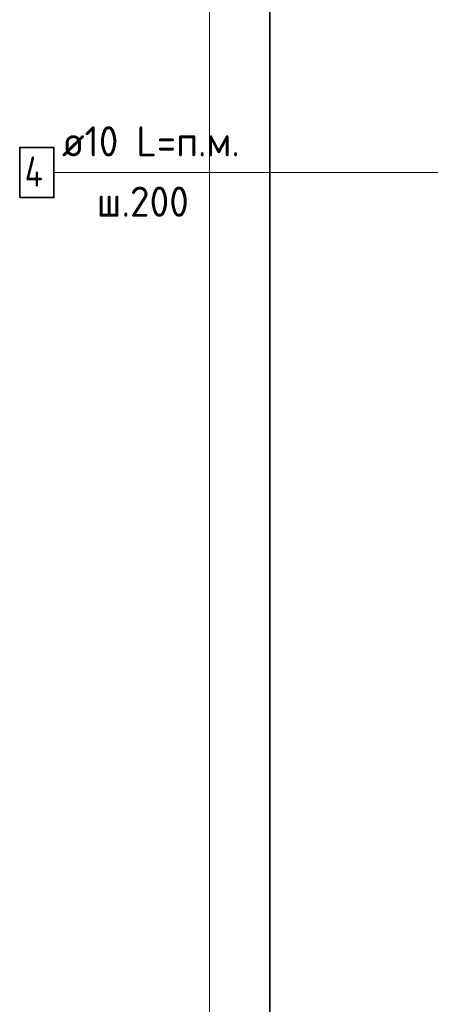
# Model space of a CAD drawing. Header units: millimetres. Extents: x -19950 to 69837, y -2757 to 40090.
# Tile 32 of 136: x -9954 to -9274, y 6740 to 8373. Entities that reach past the tile are written whole.
import ezdxf

# ---------------------------------------------------------------- set-up
doc = ezdxf.new("R2010")
doc.units = ezdxf.units.MM
doc.layers.add('Standard', color=7, linetype='Continuous', lineweight=25)
doc.layers.add('Арм.стержн.горизонт. 1', color=180, linetype='Continuous', lineweight=35)
doc.styles.add('ISOCPEUR', font='ISOCPEUR')

msp = doc.modelspace()

# ---------------------------------------------------------------- linework, layer by layer
at = {"layer": 'Standard', "color": 52, "linetype": 'Continuous', "lineweight": -3, "transparency": 33554687}
for p, q in [((-9539.9, 10148.7), (-9539.9, 6462.4)), ((-9539.9, 6462.4), (-9539.9, 10148.7))]:
    msp.add_line(p, q, dxfattribs=at)
at = {"layer": 'Standard', "color": 7, "linetype": 'Continuous', "lineweight": 13, "transparency": 33554687}
msp.add_lwpolyline([(-9639.9, 6362.4), (-8464.4, 6362.4), (-8464.4, 10248.7), (-9639.9, 10248.7), (-9639.9, 6362.4)], dxfattribs=at)
at = {"layer": 'Арм.стержн.горизонт. 1', "color": 7, "linetype": 'Continuous', "lineweight": 13, "transparency": 33554687}
msp.add_line((-9897.5, 8119.3), (-9132.5, 8119.3), dxfattribs=at)
at = {"layer": 'Арм.стержн.горизонт. 1', "color": 7, "linetype": 'Continuous', "lineweight": 35, "transparency": 33554687}
msp.add_lwpolyline([(-9954.2, 8077.6), (-9897.5, 8077.6), (-9897.5, 8160.9), (-9954.2, 8160.9), (-9954.2, 8077.6)], dxfattribs=at)

# ---------------------------------------------------------------- texts
at = {"layer": 'Арм.стержн.горизонт. 1', "color": 7, "linetype": 'Continuous', "lineweight": 25, "transparency": 33554687, "char_height": 50, "attachment_point": 7, "style": 'ISOCPEUR'}
for s, insert, width in [('\\W0.94;ø10 L=п.м.', (-9884.2, 8145.9), 333.305), ('\\W0.80;4', (-9945.9, 8095.9), 59.972), ('\\W0.95;ш.200 ', (-9826.7, 8045.9), 218.666)]:
    msp.add_mtext(s, dxfattribs=dict(at, insert=insert, width=width))

doc.saveas('drawing.dxf')
